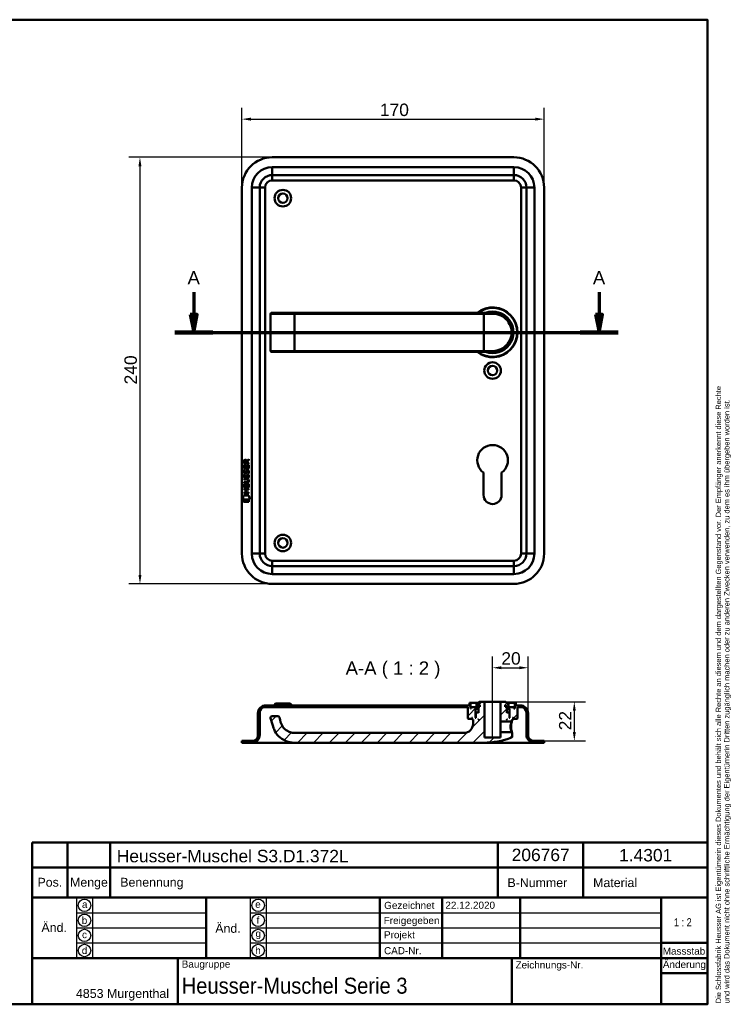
# Model space of a CAD drawing. Header units: millimetres. Extents: x 20 to 833, y 20 to 574.
# Tile 3 of 3: x 433 to 833, y 20 to 574. Entities that reach past the tile are written whole.
import ezdxf
from ezdxf.enums import TextEntityAlignment as Align

# ---------------------------------------------------------------- set-up
doc = ezdxf.new("R2010")
doc.units = ezdxf.units.MM
doc.header["$LTSCALE"] = 2
for name, color, linetype, lineweight in [('Bemaßungen(DIN)', 7, 'Continuous', 25), ('Mittellinie(DIN)', 7, 'Continuous', 25), ('Schnittansichtslinien(DIN)', 7, 'Continuous', 70), ('Sichtbare Kanten(DIN)', 7, 'Continuous', 50), ('Sichtbare tangentiale Kanten(DIN)', 7, 'Continuous', 50), ('Skizziergeometrie(DIN)', 7, 'Continuous', 50), ('Skizzierlinie(DIN)', 7, 'Continuous', 25), ('Symbole(DIN)', 7, 'Continuous', 25)]:
    doc.layers.add(name, color=color, linetype=linetype, lineweight=lineweight)
doc.layers.add('Schraffur', color=179, linetype='Continuous', lineweight=9, true_color=0x1e1e47)
doc.styles.add('Aktuell-DIN', font='arial.ttf')
doc.styles.add('Aktuell-DINGroßer Text', font='arial.ttf')
doc.styles.add('STANDARD-DIN~0', font='arial.ttf')
doc.styles.add('Textstil10', font='arial.ttf')
doc.styles.add('Textstil41', font='arial.ttf', dxfattribs={"width": 0.8})
doc.styles.add('Textstil83', font='arial.ttf', dxfattribs={"width": 0.8})
doc.dimstyles.new('CAD-LAN', dxfattribs={"dimscale": 2, "dimtxt": 3.5, "dimasz": 2.5, "dimexe": 3.175, "dimexo": 0, "dimgap": 0.8, "dimtad": 1, "dimrnd": 1e-08, "dimtxsty": 'STANDARD-DIN~0', "dimcen": 0.09, "dimdle": 10, "dimclrd": 250, "dimclre": 250, "dimclrt": 250, "dimadec": 0, "dimazin": 2, "dimtfac": 1, "dimtmove": 0, "dimatfit": 3, "dimfxl": 1, "dimtolj": 1, "dimtzin": 0, "dimlwd": 25, "dimlwe": 25, "dimarcsym": 0})

# ---------------------------------------------------------------- blocks, each defined once
blk = doc.blocks.new('Ränder Standardrahmen')
at = {"layer": 'Skizziergeometrie(DIN)', "flags": 128}
blk.add_lwpolyline([(10, 10), (10, 287), (410, 287), (410, 10), (10, 10)], dxfattribs=at)
blk = doc.blocks.new('Schriftfelder Heusser')
at = {"layer": 'Skizziergeometrie(DIN)'}
for p, q in [((101, 229.92), (101, 236.92)), ((101, 236.92), (291, 236.92)), ((111, 229.92), (111, 236.92)), ((123, 229.92), (123, 236.92)), ((232, 229.92), (232, 236.92)), ((256, 229.92), (256, 236.92)), ((291, 236.92), (291, 229.92)), ((101, 191.42), (101, 229.92)), ((101, 229.92), (291, 229.92)), ((111, 229.92), (111, 221.42)), ((123, 229.92), (123, 221.42)), ((232, 229.92), (232, 221.42)), ((256, 229.92), (256, 221.42)), ((291, 229.92), (291, 191.42)), ((101, 221.42), (291, 221.42)), ((150, 221.42), (150, 204.42)), ((198.85, 221.42), (198.85, 204.42)), ((216.35, 221.42), (216.35, 204.42)), ((238.35, 221.42), (238.35, 204.42)), ((278, 221.42), (278, 191.42)), ((278, 208.67), (291, 208.67)), ((101, 204.42), (291, 204.42)), ((142, 204.42), (142, 191.42)), ((236, 204.42), (236, 191.42)), ((278, 200.17), (291, 200.17)), ((291, 191.42), (101, 191.42))]:
    blk.add_line(p, q, dxfattribs=at)
at = {"layer": 'Skizzierlinie(DIN)'}
for p, q in [((113.5, 221.42), (113.5, 204.42)), ((118, 221.42), (118, 204.42)), ((162.35, 221.42), (162.35, 204.42)), ((166.85, 221.42), (166.85, 204.42)), ((113.5, 217.17), (150, 217.17)), ((162.35, 217.17), (278, 217.17)), ((113.5, 212.92), (150, 212.92)), ((162.35, 212.92), (278, 212.92)), ((113.5, 208.67), (150, 208.67)), ((162.35, 208.67), (278, 208.67))]:
    blk.add_line(p, q, dxfattribs=at)
for centre in [(115.75, 219.25), (164.6, 219.25), (115.75, 215.04), (164.6, 215.04), (115.75, 210.79), (164.6, 210.79), (115.75, 206.54), (164.6, 206.54)]:
    blk.add_circle(centre, 1.75, dxfattribs=at)
at = {"layer": 'Symbole(DIN)', "color": 7, "insert": (293.33, 191.7), "char_height": 1.5, "width": 182.3003, "attachment_point": 1, "rotation": 90, "line_spacing_factor": 0.944221, "style": 'Aktuell-DIN'}
blk.add_mtext('\\fArial|b0|i0;\\H1.5000;Die Schlossfabrik Heusser AG ist Eigentümerin dieses Dokumentes und behält sich alle Rechte an diesem und dem dargestellten Gegenstand vor. Der Empfänger anerkennt diese Rechte\\Pund wird das Dokument nicht ohne schriftliche Ermächtigung der Eigentümerin Dritten zugänglich machen oder zu anderen Zwecken verwenden, zu dem es ihm übergeben worden ist.\\P ', dxfattribs=at)
at = {"layer": 'Symbole(DIN)', "color": 179, "true_color": 0x262659, "style": 'Aktuell-DIN'}
for s, insert, char_height, attachment_point in [('B-Nummer', (234.74, 225.62), 2.489, 4), ('Material', (265.02, 225.62), 2.489, 5), ('Pos.', (106, 227), 2.489, 2), ('Menge', (117, 227), 2.489, 2), ('Benennung', (125.81, 225.38), 2.489, 4), ('\\fArial|b0|i0;a', (115.81, 219.53), 2, 5), ('\\fArial|b0|i0;e', (164.54, 219.53), 2, 5), ('\\fArial|b0|i0;Gezeichnet', (200.05, 219.23), 2, 4), ('\\fArial|b0|i0;b', (115.75, 215), 2, 5), ('\\fArial|b0|i0;f', (164.55, 215.06), 2, 5), ('\\fArial|b0|i0;Freigegeben', (199.92, 216), 2, 1), ('\\fArial|b0|i0;c', (115.75, 211.01), 2, 5), ('\\fArial|b0|i0;g', (164.63, 211.05), 2, 5), ('\\fArial|b0|i0;Projekt', (200, 211.98), 2, 1), ('\\fArial|b0|i0;d', (115.76, 206.55), 2, 5), ('\\fArial|b0|i0;h', (164.55, 206.57), 2, 5), ('\\fArial|b0|i0;CAD-Nr.', (200, 207.5), 2, 1), ('\\fArial|b0|i0;\\H2.0000;Massstab', (284.39, 206.37), 2, 5), ('\\fArial|b0|i0;\\H2.0000;Baugruppe', (143.1, 203.73), 2, 1), ('\\fArial|b0|i0;Zeichnungs-Nr.', (237, 203.5), 2, 1), ('\\fArial|b0|i0;\\H2.5000;4853 Murgenthal', (113.33, 192.46), 2.5, 7)]:
    blk.add_mtext(s, dxfattribs=dict(at, insert=insert, char_height=char_height, attachment_point=attachment_point))
at = {"layer": 'Symbole(DIN)', "color": 179, "true_color": 0x262659, "attachment_point": 5, "style": 'Aktuell-DIN'}
for s, insert, char_height, width in [('Änd.', (107.21, 213), 2.489, 12.3494), ('Änd.', (156.12, 212.76), 2.489, 12.3494), ('\\fArial|b0|i0;Änderung', (284.51, 202.33), 2, 12.1143)]:
    blk.add_mtext(s, dxfattribs=dict(at, insert=insert, char_height=char_height, width=width))
at = {"layer": 'Symbole(DIN)', "color": 7, "insert": (143.1, 196.62), "char_height": 4.5, "width": 90.18, "attachment_point": 4, "style": 'Aktuell-DIN'}
blk.add_mtext('\\fArial|b0|i0;\\W0.90;\\H4.5000;Heusser-Muschel Serie 3', dxfattribs=at)
at = {"layer": 'Symbole(DIN)', "color": 179, "true_color": 0x262659, "style": 'Textstil10'}
blk.add_attdef('ERSTELLUNGSDATUM_001', (217.26, 218.29), '', height=2, dxfattribs=at)
at = {"layer": 'Symbole(DIN)', "color": 179, "true_color": 0x262659}
for tag, height, style, p in [('AUTOR', 2.49, 'Aktuell-DIN', (240.03, 219.26)), ('KONTROLLDATUM', 2, 'Textstil10', (217.42, 215.04)), ('KONTROLLIERT_VON', 2, 'Textstil10', (239.98, 215.05))]:
    blk.add_attdef(tag, text='', height=height, dxfattribs=dict(at, style=style)).set_placement(p, align=Align.MIDDLE_LEFT)
at = {"layer": 'Symbole(DIN)', "color": 7, "style": 'Textstil83', "width": 0.8}
blk.add_attdef('Anfänglicher_Ansichtsmaßstab_001', (281.57, 213.34), '', height=2.3, dxfattribs=at)
at = {"layer": 'Symbole(DIN)', "color": 179, "true_color": 0x262659, "style": 'Textstil10'}
blk.add_attdef('PROJEKT', text='', height=2, dxfattribs=at).set_placement((217.77, 209.72), align=Align.BOTTOM_LEFT)
at = {"layer": 'Symbole(DIN)', "color": 7, "style": 'Textstil41', "width": 0.8}
blk.add_attdef('STATUS', text='', height=5, dxfattribs=at).set_placement((284.53, 195.86), align=Align.MIDDLE_CENTER)
blk = doc.blocks.new('*D21')
at = {"layer": 'Bemaßungen(DIN)', "color": 250, "linetype": 'Continuous', "lineweight": 25, "true_color": 0x3f3f3f, "transparency": 16777216}
for p, q in [((558.09, 479.58), (558.09, 524.4)), ((728.09, 479.58), (728.09, 524.4)), ((563.09, 518.05), (723.09, 518.05))]:
    blk.add_line(p, q, dxfattribs=at)
at = {"layer": 'Bemaßungen(DIN)', "color": 250, "linetype": 'Continuous', "true_color": 0x3f3f3f, "transparency": 16777216}
for points in [[(563.09, 518.88), (563.09, 517.21), (558.09, 518.05)], [(723.09, 518.88), (723.09, 517.21), (728.09, 518.05)]]:
    blk.add_solid(points, dxfattribs=at)
at = {"layer": 'Defpoints', "color": 0, "linetype": 'Continuous', "transparency": 16777216}
for p in [(728.09, 518.05), (558.09, 479.58), (728.09, 479.58)]:
    blk.add_point(p, dxfattribs=at)
at = {"layer": 'Bemaßungen(DIN)', "color": 250, "linetype": 'Continuous', "lineweight": 25, "true_color": 0x3f3f3f, "transparency": 16777216, "insert": (635.7, 526.79), "char_height": 7, "attachment_point": 1, "style": 'STANDARD-DIN~0'}
blk.add_mtext('\\A1;170', dxfattribs=at)
blk = doc.blocks.new('*D22')
at = {"layer": 'Bemaßungen(DIN)', "color": 250, "linetype": 'Continuous', "lineweight": 25, "true_color": 0x3f3f3f, "transparency": 16777216}
for p, q in [((575.09, 496.58), (494.35, 496.58)), ((500.7, 491.58), (500.7, 261.58)), ((575.09, 256.58), (494.35, 256.58))]:
    blk.add_line(p, q, dxfattribs=at)
at = {"layer": 'Bemaßungen(DIN)', "color": 250, "linetype": 'Continuous', "true_color": 0x3f3f3f, "transparency": 16777216}
for points in [[(499.86, 491.58), (501.53, 491.58), (500.7, 496.58)], [(499.86, 261.58), (501.53, 261.58), (500.7, 256.58)]]:
    blk.add_solid(points, dxfattribs=at)
at = {"layer": 'Defpoints', "color": 0, "linetype": 'Continuous', "transparency": 16777216}
for p in [(575.09, 496.58), (500.7, 256.58), (575.09, 256.58)]:
    blk.add_point(p, dxfattribs=at)
at = {"layer": 'Bemaßungen(DIN)', "color": 250, "linetype": 'Continuous', "lineweight": 25, "true_color": 0x3f3f3f, "transparency": 16777216, "insert": (491.95, 368.8), "char_height": 7, "attachment_point": 1, "rotation": 90, "style": 'STANDARD-DIN~0'}
blk.add_mtext('\\A1;240', dxfattribs=at)
blk = doc.blocks.new('2DTransSchnitt0')
at = {"layer": 'Schnittansichtslinien(DIN)', "linetype": 'Continuous'}
for p, q in [((265.48, 210.38), (265.48, 204.04)), ((379.51, 210.38), (379.51, 204.04)), ((264.48, 204.04), (265.48, 199.04)), ((266.48, 204.04), (264.48, 204.04)), ((265.48, 204.04), (265.48, 199.04)), ((265.48, 199.04), (266.48, 204.04)), ((378.51, 204.04), (379.51, 199.04)), ((380.51, 204.04), (378.51, 204.04)), ((379.51, 204.04), (379.51, 199.04)), ((379.51, 199.04), (380.51, 204.04)), ((260.14, 199.04), (384.86, 199.04))]:
    blk.add_line(p, q, dxfattribs=at)
at = {"layer": 'Schnittansichtslinien(DIN)', "linetype": 'Continuous', "lineweight": 140}
for p, q in [((260.14, 199.04), (270.83, 199.04)), ((374.17, 199.04), (384.86, 199.04))]:
    blk.add_line(p, q, dxfattribs=at)
at = {"layer": 'Schnittansichtslinien(DIN)', "linetype": 'Continuous', "flags": 128}
for points in [[(264.48, 204.04), (265.48, 199.04), (266.48, 204.04), (264.48, 204.04)], [(378.51, 204.04), (379.51, 199.04), (380.51, 204.04), (378.51, 204.04)]]:
    blk.add_lwpolyline(points, dxfattribs=at)
at = {"layer": 'Schnittansichtslinien(DIN)'}
for points in [[(264.48, 204.04), (265.48, 199.04), (266.48, 204.04), (264.48, 204.04)], [(378.51, 204.04), (379.51, 199.04), (380.51, 204.04), (378.51, 204.04)]]:
    blk.add_solid(points, dxfattribs=at)
at = {"layer": 'Schnittansichtslinien(DIN)', "char_height": 3.73, "attachment_point": 7, "style": 'Aktuell-DINGroßer Text'}
for insert in [(263.73, 212.54), (377.76, 212.54)]:
    blk.add_mtext('A', dxfattribs=dict(at, insert=insert))
blk = doc.blocks.new('*D24')
at = {"layer": 'Bemaßungen(DIN)', "color": 250, "linetype": 'Continuous', "lineweight": 25, "true_color": 0x3f3f3f, "transparency": 16777216}
for p, q in [((699.09, 195.2), (699.09, 215.72)), ((719.09, 183.7), (719.09, 215.72)), ((704.09, 209.37), (714.09, 209.37))]:
    blk.add_line(p, q, dxfattribs=at)
at = {"layer": 'Bemaßungen(DIN)', "color": 250, "linetype": 'Continuous', "true_color": 0x3f3f3f, "transparency": 16777216}
for points in [[(704.09, 210.2), (704.09, 208.53), (699.09, 209.37)], [(714.09, 210.2), (714.09, 208.53), (719.09, 209.37)]]:
    blk.add_solid(points, dxfattribs=at)
at = {"layer": 'Defpoints', "color": 0, "linetype": 'Continuous', "transparency": 16777216}
for p in [(719.09, 209.37), (699.09, 195.2), (719.09, 183.7)]:
    blk.add_point(p, dxfattribs=at)
at = {"layer": 'Bemaßungen(DIN)', "color": 250, "linetype": 'Continuous', "lineweight": 25, "true_color": 0x3f3f3f, "transparency": 16777216, "insert": (704.03, 218.11), "char_height": 7, "attachment_point": 1, "style": 'STANDARD-DIN~0'}
blk.add_mtext('\\A1;20', dxfattribs=at)
blk = doc.blocks.new('*D25')
at = {"layer": 'Bemaßungen(DIN)', "color": 250, "linetype": 'Continuous', "lineweight": 25, "true_color": 0x3f3f3f, "transparency": 16777216}
for p, q in [((706.59, 190.2), (751.44, 190.2)), ((745.09, 185.2), (745.09, 173.2)), ((728.09, 168.2), (751.44, 168.2))]:
    blk.add_line(p, q, dxfattribs=at)
at = {"layer": 'Bemaßungen(DIN)', "color": 250, "linetype": 'Continuous', "true_color": 0x3f3f3f, "transparency": 16777216}
for points in [[(744.26, 185.2), (745.92, 185.2), (745.09, 190.2)], [(744.26, 173.2), (745.92, 173.2), (745.09, 168.2)]]:
    blk.add_solid(points, dxfattribs=at)
at = {"layer": 'Defpoints', "color": 0, "linetype": 'Continuous', "transparency": 16777216}
for p in [(706.59, 190.2), (728.09, 168.2), (745.09, 168.2)]:
    blk.add_point(p, dxfattribs=at)
at = {"layer": 'Bemaßungen(DIN)', "color": 250, "linetype": 'Continuous', "lineweight": 25, "true_color": 0x3f3f3f, "transparency": 16777216, "insert": (736.46, 174.16), "char_height": 7, "attachment_point": 1, "rotation": 90, "style": 'STANDARD-DIN~0'}
blk.add_mtext('\\A1;22', dxfattribs=at)

msp = doc.modelspace()

# ---------------------------------------------------------------- hatches: boundary and pattern name
at = {"layer": 'Schraffur'}
h = msp.add_hatch(dxfattribs=at)
h.set_pattern_fill('ANSI31', color=256, scale=50.8, style=0)
h.set_pattern_definition([(45, (0, 0), (-4.49013, 4.49013), [])])
edge = h.paths.add_edge_path()
edge.add_spline(control_points=[(709.767, 170.075), (709.801, 170.087), (709.834, 170.104), (709.894, 170.144), (709.923, 170.167), (710.003, 170.25), (710.035, 170.309), (710.077, 170.416), (710.09, 170.479), (710.091, 170.542)], knot_values=[-0.0489052, -0.0489052, -0.0489052, -0.0489052, -0.0417042, -0.0417042, -0.0345061, -0.0345061, -0.0188508, -0.0188508, -0.0000001, -0.0000001, -0.0000001, -0.0000001], degree=3, periodic=0)
edge.add_line((710.091, 170.542), (710.091, 172.839))
edge.add_spline(control_points=[(710.091, 172.839), (710.03, 172.899), (709.967, 172.96), (709.843, 173.08), (709.782, 173.14), (709.72, 173.2)], knot_values=[-0.0519766, -0.0519766, -0.0519766, -0.0519766, -0.0259883, -0.0259883, -0.0001844, -0.0001844, -0.0001844, -0.0001844], degree=3, periodic=0)
edge.add_line((709.72, 173.2), (703.591, 173.2))
edge.add_line((703.591, 173.2), (703.591, 170.2))
edge.add_line((703.591, 170.2), (694.591, 170.2))
edge.add_line((694.591, 170.2), (694.591, 190.2))
edge.add_line((694.591, 190.2), (691.591, 190.2))
edge.add_line((691.591, 190.2), (691.091, 189.7))
edge.add_line((691.091, 189.7), (691.091, 189.1))
edge.add_line((691.091, 189.1), (690.125, 189.1))
edge.add_line((690.125, 189.1), (690.125, 187.6))
edge.add_line((690.125, 187.6), (691.627, 187.6))
edge.add_line((691.627, 187.6), (691.627, 188.5))
edge.add_line((691.627, 188.5), (691.991, 188.5))
edge.add_line((691.991, 188.5), (691.991, 187.4))
edge.add_line((691.991, 187.4), (691.091, 187.4))
edge.add_line((691.091, 187.4), (691.091, 184))
edge.add_line((691.091, 184), (690.891, 184.2))
edge.add_line((690.891, 184.2), (689.791, 184.2))
edge.add_line((689.791, 184.2), (689.591, 184))
edge.add_line((689.591, 184), (689.591, 181.2))
edge.add_line((689.591, 181.2), (689.341, 181.2))
edge.add_line((689.341, 181.2), (689.541, 181.4))
edge.add_line((689.541, 181.4), (689.541, 186.2))
edge.add_line((689.541, 186.2), (689.341, 186.4))
edge.add_line((689.341, 186.4), (690.091, 186.4))
edge.add_line((690.091, 186.4), (690.091, 187.2))
edge.add_line((690.091, 187.2), (687.091, 187.2))
edge.add_line((687.091, 187.2), (687.091, 186.4))
edge.add_line((687.091, 186.4), (686.591, 186.4))
edge.add_line((686.591, 186.4), (686.591, 189.7))
edge.add_line((686.591, 189.7), (686.091, 189.7))
edge.add_line((686.091, 189.7), (686.091, 188.2))
edge.add_line((686.091, 188.2), (571.591, 188.2))
edge.add_ellipse((571.591, 183.7), major_axis=(0, 4.5), ratio=1, start_angle=0, end_angle=90)
edge.add_line((567.091, 183.7), (567.091, 171.2))
edge.add_ellipse((564.091, 171.2), major_axis=(3, 0), ratio=1, start_angle=270, end_angle=360, ccw=False)
edge.add_line((564.091, 168.2), (558.091, 168.2))
edge.add_line((558.091, 168.2), (558.091, 167.2))
edge.add_line((558.091, 167.2), (563.591, 167.2))
edge.add_ellipse((563.591, 171.7), major_axis=(0, -4.5), ratio=1, start_angle=0, end_angle=90)
edge.add_line((568.091, 171.7), (568.091, 184.2))
edge.add_ellipse((571.091, 184.2), major_axis=(-3, 0), ratio=1, start_angle=270, end_angle=360, ccw=False)
edge.add_line((571.091, 187.2), (685.091, 187.2))
edge.add_line((685.091, 187.2), (685.091, 180.8))
edge.add_line((685.091, 180.8), (685.291, 180.6))
edge.add_line((685.291, 180.6), (687.391, 180.6))
edge.add_line((687.391, 180.6), (687.491, 180.7))
edge.add_line((687.491, 180.7), (687.491, 181.2))
edge.add_line((687.491, 181.2), (687.791, 181.2))
edge.add_line((687.791, 181.2), (687.591, 181))
edge.add_line((687.591, 181), (687.591, 180.4))
edge.add_line((687.591, 180.4), (687.791, 180.2))
edge.add_line((687.791, 180.2), (688.091, 180.2))
edge.add_line((688.091, 180.2), (688.091, 177.7))
edge.add_ellipse((683.091, 177.7), major_axis=(5, 0), ratio=1, start_angle=270, end_angle=360, ccw=False)
edge.add_line((683.091, 172.7), (587.591, 172.7))
edge.add_spline(control_points=[(587.591, 172.7), (586.779, 172.7), (585.965, 172.837), (584.64, 173.272), (583.855, 173.591), (582.157, 174.816), (581.423, 175.597), (579.967, 177.909), (579.643, 179.423), (579.172, 181.428)], knot_values=[-1.922427, -1.922427, -1.922427, -1.922427, -1.3852973, -1.3852973, -1.0019081, -1.0019081, -0.6180262, -0.6180262, 0, 0, 0, 0], degree=3, periodic=0)
edge.add_ellipse((578.198, 181.2), major_axis=(0.974, 0.229), ratio=1, start_angle=0, end_angle=76.78481)
edge.add_line((578.198, 182.2), (575.198, 182.2))
edge.add_ellipse((575.198, 181.2), major_axis=(0, 1), ratio=1, start_angle=0, end_angle=106)
edge.add_spline(control_points=[(574.237, 180.924), (575.688, 175.861), (575.724, 175.652), (576.701, 173.392), (577.587, 171.994), (579.662, 169.975), (580.987, 168.878), (584.425, 167.508), (586.008, 167.2), (587.591, 167.2)], knot_values=[-2.8381649, -2.8381649, -2.8381649, -2.8381649, -2.1448386, -2.1448386, -1.110474, -1.110474, -0.4750825, -0.4750825, 0, 0, 0, 0], degree=3, periodic=0)
edge.add_line((587.591, 167.2), (694.091, 167.2))
edge.add_ellipse((694.091, 211.366), major_axis=(0, -44.167), ratio=1, start_angle=0, end_angle=20.78809)
h.paths.add_polyline_path([(690.891, 180.2), (691.091, 180.4), (691.091, 180.2)], flags=0)
edge = h.paths.add_edge_path()
edge.add_ellipse((714.591, 183.7), major_axis=(4.5, 0), ratio=1, start_angle=0, end_angle=90)
edge.add_line((714.591, 188.2), (712.091, 188.2))
edge.add_line((712.091, 188.2), (712.091, 189.7))
edge.add_line((712.091, 189.7), (711.591, 189.7))
edge.add_line((711.591, 189.7), (711.591, 186.4))
edge.add_line((711.591, 186.4), (711.091, 186.4))
edge.add_line((711.091, 186.4), (711.091, 187.2))
edge.add_line((711.091, 187.2), (708.091, 187.2))
edge.add_line((708.091, 187.2), (708.091, 186.4))
edge.add_line((708.091, 186.4), (708.841, 186.4))
edge.add_line((708.841, 186.4), (708.641, 186.2))
edge.add_line((708.641, 186.2), (708.641, 181.4))
edge.add_line((708.641, 181.4), (708.841, 181.2))
edge.add_line((708.841, 181.2), (708.591, 181.2))
edge.add_line((708.591, 181.2), (708.591, 184))
edge.add_line((708.591, 184), (708.391, 184.2))
edge.add_line((708.391, 184.2), (707.291, 184.2))
edge.add_line((707.291, 184.2), (707.091, 184))
edge.add_line((707.091, 184), (707.091, 187.4))
edge.add_line((707.091, 187.4), (706.191, 187.4))
edge.add_line((706.191, 187.4), (706.191, 188.5))
edge.add_line((706.191, 188.5), (706.556, 188.5))
edge.add_line((706.556, 188.5), (706.556, 187.6))
edge.add_line((706.556, 187.6), (708.058, 187.6))
edge.add_line((708.058, 187.6), (708.058, 189.1))
edge.add_line((708.058, 189.1), (707.091, 189.1))
edge.add_line((707.091, 189.1), (707.091, 189.7))
edge.add_line((707.091, 189.7), (706.591, 190.2))
edge.add_line((706.591, 190.2), (703.591, 190.2))
edge.add_line((703.591, 190.2), (703.591, 179.2))
edge.add_line((703.591, 179.2), (709.72, 179.2))
edge.add_spline(control_points=[(709.72, 179.2), (709.781, 179.259), (709.843, 179.319), (709.967, 179.439), (710.029, 179.499), (710.091, 179.56)], knot_values=[-0.0517524, -0.0517524, -0.0517524, -0.0517524, -0.0259858, -0.0259858, 0, 0, 0, 0], degree=3, periodic=0)
edge.add_line((710.091, 179.56), (710.091, 180.2))
edge.add_line((710.091, 180.2), (710.391, 180.2))
edge.add_line((710.391, 180.2), (710.591, 180.4))
edge.add_line((710.591, 180.4), (710.591, 181))
edge.add_line((710.591, 181), (710.391, 181.2))
edge.add_line((710.391, 181.2), (710.691, 181.2))
edge.add_line((710.691, 181.2), (710.691, 180.7))
edge.add_line((710.691, 180.7), (710.791, 180.6))
edge.add_line((710.791, 180.6), (712.891, 180.6))
edge.add_line((712.891, 180.6), (713.091, 180.8))
edge.add_line((713.091, 180.8), (713.091, 187.2))
edge.add_line((713.091, 187.2), (715.091, 187.2))
edge.add_ellipse((715.091, 184.2), major_axis=(0, 3), ratio=1, start_angle=270, end_angle=360, ccw=False)
edge.add_line((718.091, 184.2), (718.091, 171.7))
edge.add_ellipse((722.591, 171.7), major_axis=(-4.5, 0), ratio=1, start_angle=0, end_angle=90)
edge.add_line((722.591, 167.2), (728.091, 167.2))
edge.add_line((728.091, 167.2), (728.091, 168.2))
edge.add_line((728.091, 168.2), (722.091, 168.2))
edge.add_ellipse((722.091, 171.2), major_axis=(0, -3), ratio=1, start_angle=270, end_angle=360, ccw=False)
edge.add_line((719.091, 171.2), (719.091, 183.7))
h.paths.add_polyline_path([(707.091, 180.4), (707.291, 180.2), (707.091, 180.2)], flags=0)

# ---------------------------------------------------------------- linework, layer by layer
at = {"layer": 'Mittellinie(DIN)', "linetype": 'Continuous'}
msp.add_line((699.091, 169.7), (699.091, 195.2), dxfattribs=at)
at = {"layer": 'Sichtbare Kanten(DIN)'}
for p, q in [((711.091, 496.578), (575.091, 496.578)), ((575.091, 486.578), (711.091, 486.578)), ((558.091, 479.578), (558.091, 273.578)), ((568.091, 273.578), (568.091, 479.578)), ((718.091, 479.578), (718.091, 273.578)), ((728.091, 273.578), (728.091, 479.578)), ((574.198, 408.578), (574.198, 387.578)), ((574.698, 409.078), (574.717, 409.078)), ((587.591, 409.078), (574.717, 409.078)), ((694.091, 409.078), (587.591, 409.078)), ((694.091, 409.078), (699.091, 409.078)), ((699.708, 409.061), (699.708, 409.061)), ((574.717, 387.078), (574.698, 387.078)), ((574.717, 387.078), (587.591, 387.078)), ((587.591, 387.078), (694.091, 387.078)), ((699.091, 387.078), (694.091, 387.078)), ((559.102, 321.495), (559.103, 323.499)), ((561.96, 321.492), (559.102, 321.495)), ((559.103, 323.499), (559.452, 323.499)), ((559.104, 324.225), (559.106, 325.538)), ((561.962, 324.222), (559.104, 324.225)), ((559.452, 323.499), (559.45, 321.871)), ((559.45, 321.871), (560.345, 321.871)), ((559.454, 325.494), (559.454, 324.606)), ((559.454, 324.606), (560.471, 324.605)), ((560.345, 321.871), (560.346, 323.317)), ((560.346, 323.317), (560.695, 323.317)), ((560.471, 324.605), (560.472, 325.493)), ((560.695, 323.317), (560.693, 321.87)), ((560.693, 321.87), (561.612, 321.87)), ((560.769, 325.854), (561.964, 326.644)), ((560.822, 325.455), (560.821, 324.605)), ((560.821, 324.605), (561.963, 324.604)), ((561.964, 326.21), (560.822, 325.455)), ((561.612, 321.87), (561.613, 323.517)), ((561.613, 323.517), (561.962, 323.516)), ((561.962, 323.516), (561.96, 321.492)), ((561.963, 324.604), (561.962, 324.222)), ((561.964, 326.644), (561.964, 326.21)), ((559.271, 318.174), (559.61, 318.074)), ((559.273, 320.721), (559.612, 320.62)), ((559.468, 316.843), (559.475, 316.825)), ((559.47, 319.389), (559.477, 319.372)), ((560.152, 316.745), (560.162, 316.762)), ((560.154, 319.291), (560.164, 319.308)), ((561.2, 317.871), (561.188, 317.871)), ((561.202, 320.418), (561.19, 320.418)), ((693.991, 306.578), (693.991, 319.154)), ((704.191, 319.154), (704.191, 306.578)), ((559.093, 310.757), (559.095, 312.761)), ((561.952, 310.755), (559.093, 310.757)), ((559.095, 313.709), (560.765, 313.708)), ((559.095, 313.332), (559.095, 313.709)), ((560.741, 313.331), (559.095, 313.332)), ((559.095, 312.761), (559.443, 312.761)), ((559.097, 315.644), (560.743, 315.643)), ((559.097, 315.267), (559.097, 315.644)), ((560.766, 315.266), (559.097, 315.267)), ((559.443, 312.761), (559.442, 311.134)), ((559.442, 311.134), (560.336, 311.133)), ((560.336, 311.133), (560.338, 312.58)), ((560.338, 312.58), (560.686, 312.58)), ((560.686, 312.58), (560.685, 311.133)), ((560.685, 311.133), (561.603, 311.132)), ((561.603, 311.132), (561.605, 312.779)), ((561.605, 312.779), (561.953, 312.779)), ((561.646, 314.481), (561.646, 314.49)), ((561.953, 312.779), (561.952, 310.755)), ((558.558, 304.075), (559.017, 306.207)), ((559.017, 306.207), (562.023, 306.205)), ((559.089, 307.652), (559.09, 308.029)), ((561.948, 307.649), (559.089, 307.652)), ((559.09, 308.029), (560.333, 308.028)), ((559.091, 309.586), (559.091, 309.963)), ((559.091, 309.963), (561.95, 309.961)), ((560.334, 309.585), (559.091, 309.586)), ((560.333, 308.028), (560.334, 309.585)), ((560.69, 309.585), (560.689, 308.027)), ((560.689, 308.027), (561.948, 308.026)), ((561.949, 309.584), (560.69, 309.585)), ((561.948, 308.026), (561.948, 307.649)), ((561.95, 309.961), (561.949, 309.584)), ((562.023, 306.205), (562.473, 304.071)), ((562.473, 304.071), (558.558, 304.075)), ((559.017, 302.647), (559.018, 303.789)), ((562.014, 302.644), (559.017, 302.647)), ((559.018, 303.789), (562.015, 303.786)), ((562.015, 303.786), (562.014, 302.644)), ((711.091, 266.578), (575.091, 266.578)), ((575.091, 256.578), (711.091, 256.578)), ((576.941, 189.2), (575.941, 188.2)), ((576.941, 189.2), (585.241, 189.2)), ((585.241, 189.2), (586.241, 188.2)), ((686.591, 189.7), (686.091, 189.7)), ((686.091, 189.7), (686.091, 188.2)), ((686.591, 186.4), (686.591, 189.7)), ((686.591, 189.7), (691.091, 189.7)), ((691.091, 189.1), (690.125, 189.1)), ((690.125, 189.1), (690.125, 187.6)), ((691.591, 190.2), (691.091, 189.7)), ((691.091, 189.7), (691.091, 189.1)), ((694.591, 190.2), (691.591, 190.2)), ((691.627, 187.6), (691.627, 188.5)), ((691.627, 188.5), (691.991, 188.5)), ((691.991, 188.5), (691.991, 187.4)), ((694.591, 170.2), (694.591, 190.2)), ((703.591, 190.2), (694.591, 190.2)), ((706.591, 190.2), (703.591, 190.2)), ((703.591, 190.2), (703.591, 179.2)), ((706.191, 187.4), (706.191, 188.5)), ((706.191, 188.5), (706.556, 188.5)), ((706.556, 188.5), (706.556, 187.6)), ((707.091, 189.7), (706.591, 190.2)), ((707.091, 189.1), (707.091, 189.7)), ((707.091, 189.7), (711.591, 189.7)), ((708.058, 189.1), (707.091, 189.1)), ((708.058, 187.6), (708.058, 189.1)), ((712.091, 189.7), (711.591, 189.7)), ((711.591, 189.7), (711.591, 186.4)), ((712.091, 188.2), (712.091, 189.7)), ((567.091, 183.7), (567.091, 171.2)), ((568.091, 171.7), (568.091, 184.2)), ((571.091, 187.2), (685.091, 187.2)), ((686.091, 188.2), (571.591, 188.2)), ((685.091, 187.2), (685.091, 180.8)), ((687.091, 186.4), (686.591, 186.4)), ((690.091, 187.2), (687.091, 187.2)), ((687.091, 187.2), (687.091, 186.4)), ((689.541, 186.2), (689.341, 186.4)), ((689.341, 186.4), (690.091, 186.4)), ((689.541, 181.4), (689.541, 186.2)), ((689.541, 186.2), (691.091, 186.2)), ((689.791, 184.2), (689.591, 184)), ((689.591, 184), (689.591, 181.2)), ((690.891, 184.2), (689.791, 184.2)), ((690.091, 186.4), (690.091, 187.2)), ((690.091, 187.2), (691.091, 187.2)), ((691.091, 186.4), (690.091, 186.4)), ((690.125, 187.6), (691.627, 187.6)), ((691.091, 184), (690.891, 184.2)), ((691.091, 184.2), (690.891, 184.2)), ((691.991, 187.4), (691.091, 187.4)), ((691.091, 187.4), (691.091, 184)), ((691.627, 187.6), (691.991, 187.6)), ((706.191, 187.6), (706.556, 187.6)), ((707.091, 187.4), (706.191, 187.4)), ((706.556, 187.6), (708.058, 187.6)), ((707.091, 184), (707.091, 187.4)), ((707.091, 187.2), (708.091, 187.2)), ((708.091, 186.4), (707.091, 186.4)), ((707.091, 186.2), (708.641, 186.2)), ((707.291, 184.2), (707.091, 184)), ((707.291, 184.2), (707.091, 184.2)), ((708.391, 184.2), (707.291, 184.2)), ((711.091, 187.2), (708.091, 187.2)), ((708.091, 187.2), (708.091, 186.4)), ((708.091, 186.4), (708.841, 186.4)), ((708.591, 184), (708.391, 184.2)), ((708.591, 181.2), (708.591, 184)), ((708.841, 186.4), (708.641, 186.2)), ((708.641, 186.2), (708.641, 181.4)), ((711.091, 186.4), (711.091, 187.2)), ((711.591, 186.4), (711.091, 186.4)), ((714.591, 188.2), (712.091, 188.2)), ((713.091, 180.8), (713.091, 187.2)), ((713.091, 187.2), (715.091, 187.2)), ((718.091, 184.2), (718.091, 171.7)), ((719.091, 171.2), (719.091, 183.7)), ((578.198, 182.2), (575.198, 182.2)), ((685.091, 180.8), (685.291, 180.6)), ((685.291, 180.6), (687.391, 180.6)), ((687.391, 180.6), (687.491, 180.7)), ((687.391, 180.6), (687.591, 180.6)), ((687.491, 180.7), (687.491, 181.2)), ((687.491, 181.2), (687.791, 181.2)), ((687.591, 180.7), (687.491, 180.7)), ((687.791, 181.2), (687.591, 181)), ((687.591, 181), (687.591, 180.4)), ((687.591, 180.4), (687.791, 180.2)), ((687.791, 180.2), (688.091, 180.2)), ((688.091, 180.2), (688.091, 177.7)), ((689.341, 181.2), (689.541, 181.4)), ((689.591, 181.2), (689.341, 181.2)), ((689.591, 181.4), (689.541, 181.4)), ((690.891, 180.2), (691.091, 180.4)), ((691.091, 180.2), (690.891, 180.2)), ((691.091, 180.4), (691.091, 180.2)), ((703.591, 179.2), (709.72, 179.2)), ((703.591, 173.2), (703.591, 179.2)), ((707.091, 180.4), (707.291, 180.2)), ((707.091, 180.2), (707.091, 180.4)), ((707.291, 180.2), (707.091, 180.2)), ((708.641, 181.4), (708.591, 181.4)), ((708.841, 181.2), (708.591, 181.2)), ((708.641, 181.4), (708.841, 181.2)), ((709.72, 179.2), (710.091, 179.56)), ((710.091, 179.56), (710.091, 180.2)), ((710.091, 180.2), (710.391, 180.2)), ((710.591, 181), (710.391, 181.2)), ((710.391, 181.2), (710.691, 181.2)), ((710.391, 180.2), (710.591, 180.4)), ((710.591, 180.4), (710.591, 181)), ((710.691, 180.7), (710.591, 180.7)), ((710.591, 180.6), (710.791, 180.6)), ((710.691, 181.2), (710.691, 180.7)), ((710.691, 180.7), (710.791, 180.6)), ((710.791, 180.6), (712.891, 180.6)), ((712.891, 180.6), (713.091, 180.8)), ((683.091, 172.7), (587.591, 172.7)), ((709.72, 173.2), (703.591, 173.2)), ((703.591, 173.2), (703.591, 170.2)), ((710.092, 172.839), (709.72, 173.2)), ((710.091, 170.542), (710.091, 172.839)), ((564.091, 168.2), (558.091, 168.2)), ((558.091, 168.2), (558.091, 167.2)), ((558.091, 167.2), (563.591, 167.2)), ((563.591, 167.2), (575.091, 167.2)), ((575.091, 167.2), (587.591, 167.2)), ((587.591, 167.2), (694.091, 167.2)), ((694.091, 167.2), (711.091, 167.2)), ((703.591, 170.2), (694.591, 170.2)), ((711.091, 167.2), (722.591, 167.2)), ((728.091, 168.2), (722.091, 168.2)), ((722.591, 167.2), (728.091, 167.2)), ((728.091, 167.2), (728.091, 168.2))]:
    msp.add_line(p, q, dxfattribs=at)
for centre, radius in [((581.091, 473.578), 4.65), ((581.091, 473.578), 2.65), ((699.091, 376.578), 4.65), ((699.091, 376.578), 2.65), ((581.091, 279.578), 4.65), ((581.091, 279.578), 2.65)]:
    msp.add_circle(centre, radius, dxfattribs=at)
for centre, radius, start, end in [((575.091, 479.578), 17, 90, 180), ((711.091, 479.578), 17, 0, 90), ((575.091, 479.578), 7, 90, 180), ((711.091, 479.578), 7, 0, 90), ((699.091, 398.078), 14, 231.78679, 128.21321), ((699.091, 398.078), 13.8, 232.8542, 127.1458), ((574.698, 408.578), 0.5, 90, 180), ((699.091, 398.078), 11.7, 250.08028, 109.91972), ((699.091, 398.078), 11.6, 251.49137, 108.50863), ((699.091, 398.078), 11.5, 253.04257, 106.95743), ((699.091, 398.078), 11.3, 256.76803, 103.23197), ((701.323, 408.136), 0.85, 113.68057, 113.84384), ((701.323, 408.136), 0.85, 41.0978, 41.29906), ((711.461, 410.726), 8.725, 195.91987, 195.92827), ((711.462, 410.726), 8.725, 199.87293, 199.87508), ((574.698, 387.578), 0.5, 180, 270), ((699.091, 326.078), 8.6, 306.37184, 233.62816), ((699.091, 306.578), 5.1, 180, 0), ((575.091, 273.578), 17, 180, 270), ((575.091, 273.578), 7, 180, 270), ((711.091, 273.578), 17, 270, 0), ((711.091, 273.578), 7, 270, 0), ((571.591, 183.7), 4.5, 90, 180), ((571.091, 184.2), 3, 90, 180), ((714.591, 183.7), 4.5, 0, 90), ((715.091, 184.2), 3, 0, 90), ((575.198, 181.2), 1, 90, 196), ((578.198, 181.2), 1, 13.21519, 90), ((683.091, 177.7), 5, 270, 0), ((563.591, 171.7), 4.5, 270, 0), ((564.091, 171.2), 3, 270, 0), ((694.091, 211.366), 44.167, 270, 290.78809), ((722.591, 171.7), 4.5, 180, 270), ((722.091, 171.2), 3, 180, 270)]:
    msp.add_arc(centre, radius, start, end, dxfattribs=at)
for centre, major_axis, ratio, start_param, end_param in [((560.633, 324.721), (-0.976, 1.274), 0.5180415, 5.9043613, 6.8771057), ((559.24, 324.641), (-1.242, -1.64), 0.5994938, 2.7365723, 3.5673799), ((560.82, 320.2), (1.192, 3.54), 0.2215161, 2.8263053, 2.8854462), ((560.736, 322.5), (1.103, 3.296), 0.2312948, 2.8124619, 2.8734213), ((560.221, 317.645), (0.583, 1.012), 0.541605, 2.7569093, 3.2147406), ((560.215, 320.183), (0.574, 1.004), 0.5438409, 2.7534304, 3.2137241), ((560.093, 316.769), (0.098, 0.139), 0.3641716, 4.4844927, 4.7925708), ((560.095, 319.316), (0.098, 0.139), 0.3641716, 4.4844927, 4.7925708), ((560.541, 316.186), (0.838, 1.64), 0.4594521, 5.9760112, 6.497704), ((560.542, 318.731), (0.839, 1.642), 0.4591024, 5.9761877, 6.4975755), ((556.925, 318.013), (4.808, -4.323), 0.3742014, 5.888113, 6.6064523), ((556.922, 310.969), (4.814, 4.313), 0.3742661, 5.9599282, 6.6783921), ((538.213, 334.317), (23.266, -20.361), 0.1371339, 6.127502, 6.402435)]:
    msp.add_ellipse(centre, major_axis=major_axis, ratio=ratio, start_param=start_param, end_param=end_param, dxfattribs=at)
for points, knots in [([(699.091, 387.078), (700.748, 387.078), (702.391, 387.458), (703.864, 388.168), (705.337, 388.877), (706.641, 389.912), (707.666, 391.188), (708.692, 392.464), (709.435, 393.983), (709.809, 395.601), (710.183, 397.219), (710.183, 398.939), (709.809, 400.557), (709.435, 402.174), (708.692, 403.692), (707.667, 404.968), (706.641, 406.244), (705.337, 407.28), (703.864, 407.989), (702.391, 408.698), (700.748, 409.078), (699.091, 409.078)], [-3.3432814, -3.3432814, -3.3432814, -3.3432814, -2.8656698, -2.8656698, -2.8656698, -2.3880581, -2.3880581, -2.3880581, -1.9104465, -1.9104465, -1.9104465, -1.4328349, -1.4328349, -1.4328349, -0.9552233, -0.9552233, -0.9552233, -0.4776116, -0.4776116, -0.4776116, 0, 0, 0, 0]), ([(561.646, 314.49), (561.646, 314.537), (561.644, 314.584), (561.628, 314.719), (561.605, 314.807), (561.531, 314.957), (561.484, 315.019), (561.364, 315.125), (561.294, 315.165), (561.077, 315.248), (560.917, 315.266), (560.766, 315.266)], [-0.13394602, -0.13394602, -0.13394602, -0.13394602, -0.11996159, -0.11996159, -0.09310912, -0.09310912, -0.06964663, -0.06964663, -0.04519613, -0.04519613, 0, 0, 0, 0]), ([(574.237, 180.924), (575.688, 175.861), (575.724, 175.652), (576.701, 173.392), (577.587, 171.994), (579.662, 169.975), (580.987, 168.878), (584.425, 167.508), (586.008, 167.2), (587.591, 167.2)], [-2.8381649, -2.8381649, -2.8381649, -2.8381649, -2.1448386, -2.1448386, -1.110474, -1.110474, -0.4750825, -0.4750825, 0, 0, 0, 0]), ([(587.591, 172.7), (586.779, 172.7), (585.965, 172.837), (584.64, 173.272), (583.855, 173.591), (582.157, 174.816), (581.423, 175.597), (579.967, 177.909), (579.643, 179.423), (579.172, 181.428)], [-1.922427, -1.922427, -1.922427, -1.922427, -1.3852973, -1.3852973, -1.0019081, -1.0019081, -0.6180262, -0.6180262, 0, 0, 0, 0]), ([(709.72, 179.2), (709.72, 179.2), (709.711, 179.174), (709.694, 179.124), (709.624, 178.922), (709.41, 178.312), (709.282, 177.507), (709.217, 177.104), (709.174, 176.652), (709.174, 176.2), (709.173, 175.748), (709.216, 175.297), (709.28, 174.894), (709.409, 174.088), (709.624, 173.478), (709.694, 173.276), (709.712, 173.226), (709.72, 173.2), (709.72, 173.2)], [0.5287425, 0.5287425, 0.5287425, 0.5287425, 0.6043056, 0.6043056, 0.6043056, 0.9064584, 0.9064584, 0.9064584, 1.0575348, 1.0575348, 1.0575348, 1.2086112, 1.2086112, 1.2086112, 1.510764, 1.510764, 1.510764, 1.5864714, 1.5864714, 1.5864714, 1.5864714]), ([(710.092, 172.839), (710.092, 172.839), (710.048, 172.979), (709.658, 174.175), (709.482, 176.2), (709.661, 178.227), (710.047, 179.42), (710.092, 179.56), (710.091, 179.56)], [0.5288163, 0.5288163, 0.5288163, 0.5288163, 0.6043056, 0.9064584, 1.0575348, 1.2086112, 1.510764, 1.5862437, 1.5862437, 1.5862437, 1.5862437]), ([(709.767, 170.074), (709.801, 170.087), (709.834, 170.104), (709.894, 170.144), (709.923, 170.167), (710.003, 170.25), (710.035, 170.309), (710.077, 170.416), (710.09, 170.479), (710.09, 170.542)], [-0.048905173, -0.048905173, -0.048905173, -0.048905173, -0.041704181, -0.041704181, -0.034506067, -0.034506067, -0.018850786, -0.018850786, -0.000000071, -0.000000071, -0.000000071, -0.000000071])]:
    msp.add_open_spline(points, degree=3, knots=knots, dxfattribs=at)
for points in [[(559.106, 325.538), (559.12, 325.98), (559.352, 326.442), (559.965, 326.441)], [(560.472, 325.493), (560.472, 325.767), (560.385, 326.092), (559.97, 326.092)], [(559.148, 316.696), (559.057, 316.936), (559.028, 317.17), (559.07, 317.498)], [(559.15, 319.242), (559.059, 319.483), (559.03, 319.716), (559.072, 320.045)], [(559.07, 317.498), (559.088, 317.637), (559.129, 317.844), (559.2, 318.017)], [(559.072, 320.045), (559.09, 320.184), (559.131, 320.391), (559.202, 320.564)], [(559.707, 316.235), (559.484, 316.268), (559.254, 316.413), (559.148, 316.696)], [(559.709, 318.782), (559.486, 318.815), (559.256, 318.96), (559.15, 319.242)], [(559.2, 318.017), (559.22, 318.067), (559.271, 318.174), (559.271, 318.174)], [(559.202, 320.564), (559.222, 320.613), (559.273, 320.721), (559.273, 320.721)], [(559.455, 317.609), (559.391, 317.357), (559.385, 317.133), (559.443, 316.917)], [(559.457, 320.156), (559.393, 319.903), (559.387, 319.679), (559.445, 319.463)], [(559.61, 318.074), (559.61, 318.074), (559.49, 317.747), (559.455, 317.609)], [(559.612, 320.62), (559.612, 320.62), (559.492, 320.294), (559.457, 320.156)], [(559.68, 316.612), (559.827, 316.553), (560.015, 316.588), (560.12, 316.703)], [(559.682, 319.159), (559.829, 319.099), (560.017, 319.135), (560.122, 319.25)], [(559.862, 316.222), (559.761, 316.224), (559.74, 316.23), (559.707, 316.235)], [(559.864, 318.769), (559.763, 318.77), (559.742, 318.777), (559.709, 318.782)], [(560.49, 316.587), (560.374, 316.377), (560.179, 316.218), (559.862, 316.222)], [(560.492, 319.133), (560.376, 318.924), (560.181, 318.765), (559.864, 318.769)], [(560.162, 316.762), (560.231, 316.871), (560.288, 317.035), (560.343, 317.28)], [(560.164, 319.308), (560.233, 319.418), (560.29, 319.581), (560.345, 319.826)], [(560.343, 317.28), (560.427, 317.648), (560.529, 317.859), (560.67, 318.027)], [(560.345, 319.826), (560.429, 320.194), (560.531, 320.406), (560.672, 320.573)], [(560.682, 317.13), (560.628, 316.89), (560.565, 316.725), (560.49, 316.587)], [(560.684, 319.676), (560.63, 319.436), (560.568, 319.271), (560.492, 319.133)], [(560.67, 318.027), (560.763, 318.137), (560.894, 318.209), (561.073, 318.233)], [(560.672, 320.573), (560.765, 320.683), (560.896, 320.756), (561.075, 320.78)], [(560.731, 317.328), (560.723, 317.298), (560.683, 317.132), (560.682, 317.13)], [(560.733, 319.875), (560.725, 319.845), (560.685, 319.678), (560.684, 319.676)], [(560.917, 317.753), (560.846, 317.665), (560.786, 317.526), (560.731, 317.328)], [(560.919, 320.3), (560.848, 320.211), (560.788, 320.073), (560.733, 319.875)], [(561.188, 317.871), (561.066, 317.871), (560.991, 317.838), (560.917, 317.753)], [(561.19, 320.418), (561.068, 320.418), (560.993, 320.385), (560.919, 320.3)], [(561.073, 318.233), (561.361, 318.272), (561.643, 318.171), (561.837, 317.855)], [(561.075, 320.78), (561.363, 320.818), (561.645, 320.718), (561.839, 320.401)], [(561.392, 316.288), (561.392, 316.288), (561.547, 316.542), (561.606, 316.827)], [(561.761, 316.202), (561.74, 316.206), (561.392, 316.288), (561.392, 316.288)], [(561.394, 318.835), (561.394, 318.835), (561.549, 319.089), (561.608, 319.374)], [(561.763, 318.748), (561.742, 318.753), (561.394, 318.835), (561.394, 318.835)], [(561.606, 316.827), (561.675, 317.16), (561.674, 317.436), (561.568, 317.633)], [(561.608, 319.374), (561.677, 319.707), (561.676, 319.983), (561.57, 320.18)], [(561.985, 316.92), (561.955, 316.589), (561.797, 316.259), (561.761, 316.202)], [(561.987, 319.466), (561.957, 319.135), (561.799, 318.806), (561.763, 318.748)], [(561.837, 317.855), (561.947, 317.674), (562.001, 317.455), (562.001, 317.186)], [(561.839, 320.401), (561.949, 320.221), (562.003, 320.002), (562.003, 319.732)], [(562.001, 317.186), (562.001, 317.101), (561.994, 317.015), (561.985, 316.92)], [(562.003, 319.732), (562.003, 319.647), (561.996, 319.561), (561.987, 319.466)]]:
    msp.add_open_spline(points, degree=3, dxfattribs=at)
at = {"layer": 'Sichtbare tangentiale Kanten(DIN)'}
for p, q in [((711.091, 491.078), (575.091, 491.078)), ((575.091, 491.078), (575.091, 486.578)), ((711.091, 491.078), (711.091, 486.578)), ((575.091, 483.578), (575.091, 486.578)), ((575.091, 483.578), (711.091, 483.578)), ((711.091, 483.578), (711.091, 486.578)), ((563.591, 479.578), (563.591, 273.578)), ((563.591, 479.578), (568.091, 479.578)), ((571.091, 479.578), (568.091, 479.578)), ((571.091, 273.578), (571.091, 479.578)), ((715.091, 479.578), (715.091, 273.578)), ((715.091, 479.578), (718.091, 479.578)), ((722.591, 479.578), (718.091, 479.578)), ((722.591, 273.578), (722.591, 479.578)), ((574.237, 408.578), (574.198, 408.578)), ((574.237, 387.578), (574.237, 408.578)), ((574.237, 408.578), (587.591, 408.578)), ((587.591, 409.078), (587.591, 408.578)), ((587.591, 408.578), (587.591, 387.578)), ((587.591, 408.578), (694.091, 408.578)), ((694.091, 409.078), (694.091, 408.578)), ((699.149, 408.578), (694.091, 408.578)), ((694.091, 408.578), (694.091, 387.578)), ((574.198, 387.578), (574.237, 387.578)), ((587.591, 387.578), (574.237, 387.578)), ((587.591, 387.078), (587.591, 387.578)), ((694.091, 387.578), (587.591, 387.578)), ((694.091, 387.078), (694.091, 387.578)), ((694.091, 387.578), (699.149, 387.578)), ((568.091, 273.578), (563.591, 273.578)), ((568.091, 273.578), (571.091, 273.578)), ((718.091, 273.578), (715.091, 273.578)), ((718.091, 273.578), (722.591, 273.578)), ((711.091, 269.578), (575.091, 269.578)), ((575.091, 266.578), (575.091, 269.578)), ((575.091, 266.578), (575.091, 262.078)), ((711.091, 266.578), (711.091, 269.578)), ((711.091, 266.578), (711.091, 262.078)), ((575.091, 262.078), (711.091, 262.078))]:
    msp.add_line(p, q, dxfattribs=at)
for centre, radius, start, end in [((575.091, 479.578), 11.5, 90, 180), ((711.091, 479.578), 11.5, 0, 90), ((575.091, 479.578), 4, 90, 180), ((711.091, 479.578), 4, 0, 90), ((575.091, 273.578), 11.5, 180, 270), ((575.091, 273.578), 4, 180, 270), ((711.091, 273.578), 4, 270, 0), ((711.091, 273.578), 11.5, 270, 0)]:
    msp.add_arc(centre, radius, start, end, dxfattribs=at)
for centre, major_axis, ratio, start_param, end_param in [((574.717, 408.578), (0, 0.5), 0.9612617, 0, 1.5707963), ((699.091, 408.578), (0, 0.5), 0.1145038, 4.712389, 6.2831853), ((574.717, 387.578), (0, -0.5), 0.9612617, 4.712389, 6.2831853), ((699.091, 387.578), (0, -0.5), 0.1145038, 0, 1.5707963)]:
    msp.add_ellipse(centre, major_axis=major_axis, ratio=ratio, start_param=start_param, end_param=end_param, dxfattribs=at)
msp.add_open_spline([(699.149, 408.578), (700.748, 408.578), (702.334, 408.214), (703.757, 407.538), (705.179, 406.862), (706.438, 405.873), (707.428, 404.655), (708.418, 403.437), (709.139, 401.989), (709.498, 400.445), (709.858, 398.9), (709.856, 397.258), (709.496, 395.713), (709.137, 394.168), (708.417, 392.72), (707.428, 391.501), (706.438, 390.283), (705.179, 389.295), (703.756, 388.618), (702.334, 387.942), (700.748, 387.578), (699.149, 387.578)], degree=3, knots=[0, 0, 0, 0, 0.4776116, 0.4776116, 0.4776116, 0.9552233, 0.9552233, 0.9552233, 1.4328349, 1.4328349, 1.4328349, 1.9104465, 1.9104465, 1.9104465, 2.3880581, 2.3880581, 2.3880581, 2.8656698, 2.8656698, 2.8656698, 3.3432814, 3.3432814, 3.3432814, 3.3432814], dxfattribs=at)

# ---------------------------------------------------------------- block references
at = {"xscale": 2, "yscale": 2, "zscale": 2}
msp.add_blockref('Ränder Standardrahmen', (0, 0), dxfattribs=at)
msp.add_blockref('Schriftfelder Heusser', (238, -362.833), dxfattribs=at).add_auto_attribs({'ERSTELLUNGSDATUM_001': '22.12.2020', 'Anfänglicher_Ansichtsmaßstab_001': '1 : 2'})
at = {"layer": 'Schnittansichtslinien(DIN)', "xscale": 2, "yscale": 2, "zscale": 2}
msp.add_blockref('2DTransSchnitt0', (0, 0), dxfattribs=at)

# ---------------------------------------------------------------- texts
at = {"layer": 'Symbole(DIN)', "color": 7, "insert": (616.419, 203.2), "char_height": 7.4676, "attachment_point": 7, "style": 'Aktuell-DINGroßer Text'}
msp.add_mtext('A-A ( 1 : 2 )', dxfattribs=at)
at = {"layer": 'Symbole(DIN)', "color": 7, "char_height": 7, "attachment_point": 1, "style": 'Aktuell-DIN'}
for s, insert, width in [('{\\fArial|b0|i0;\\H7.0000;Heusser-Muschel S3.D1.372L}', (487.659, 106.906), 130.43902), ('{\\fArial|b0|i0;\\H7.0000;206767}', (709.83, 107.58), 32.62043), ('{\\fArial|b0|i0;\\H7.0000;1.4301}', (770.274, 107.401), 29.89939)]:
    msp.add_mtext(s, dxfattribs=dict(at, insert=insert, width=width))

# ---------------------------------------------------------------- dimensions: what is measured, and where the dimension line sits
at = {"layer": 'Bemaßungen(DIN)', "color": 250, "linetype": 'Continuous', "lineweight": 25, "true_color": 0x3f3f3f}
for base, p1, p2, angle, picture, middle in [((728.091, 518.046), (558.091, 479.578), (728.091, 479.578), 180, '*D21', (643.091, 518.046)), ((500.698, 256.578), (575.091, 496.578), (575.091, 256.578), 90, '*D22', (500.698, 376.578)), ((745.091, 168.2), (706.591, 190.2), (728.091, 168.2), 90, '*D25', (745.091, 179.2))]:
    dim = msp.add_linear_dim(base=base, p1=p1, p2=p2, angle=angle, dimstyle='CAD-LAN', override={"dimgap": 0.8, "dimdec": 2, "dimtol": 0, "dimlim": 0, "dimtp": 0, "dimtm": 0, "dimtdec": 2, "dimtofl": 0, "dimatfit": 1}, dxfattribs=at)
    dim.commit()
    dim.dimension.update_dxf_attribs({"geometry": picture, "text_midpoint": middle, "dimtype": 160})
dim = msp.add_linear_dim(base=(719.091, 209.365), p1=(699.091, 195.2), p2=(719.091, 183.7), dimstyle='CAD-LAN', override={"dimgap": 0.8, "dimdec": 2, "dimtol": 0, "dimlim": 0, "dimtp": 0, "dimtm": 0, "dimtdec": 2, "dimtofl": 0, "dimatfit": 1}, dxfattribs=at)
dim.commit()
dim.dimension.update_dxf_attribs({"geometry": '*D24', "text_midpoint": (709.091, 209.365), "dimtype": 160})

doc.saveas('drawing.dxf')
